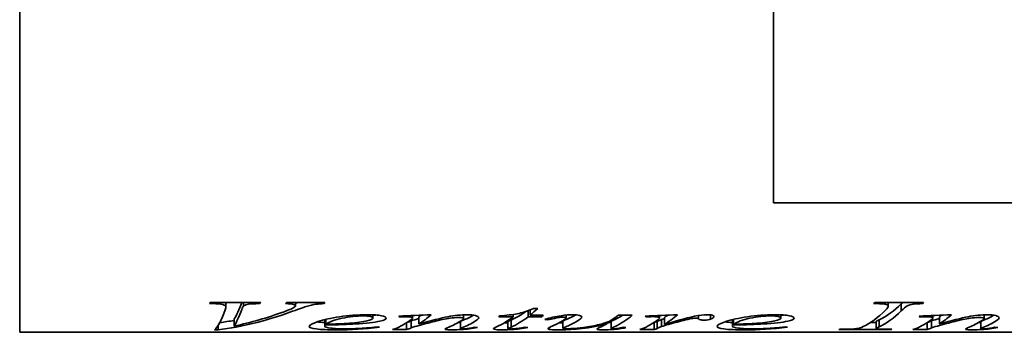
# Model space of a CAD drawing. Header units: millimetres. Extents: x 225 to 615, y 71 to 523.
# Tile 1 of 3: x 225 to 363, y 204 to 248. Entities that reach past the tile are written whole.
import ezdxf

# ---------------------------------------------------------------- set-up
doc = ezdxf.new("R2010")
doc.units = ezdxf.units.MM
doc.header["$LTSCALE"] = 2
doc.layers.add('Krawędzie widoczne(ISO)', color=7, linetype='Continuous', lineweight=35, true_color=0x262659)

msp = doc.modelspace()

# ---------------------------------------------------------------- linework, layer by layer
at = {"layer": 'Krawędzie widoczne(ISO)'}
for p, q in [((224.82, 359.58), (224.82, 204.18)), ((330.95, 341.36), (330.95, 222.4)), ((330.95, 222.4), (449.91, 222.4)), ((252.02, 208.21), (251.53, 208.21)), ((251.66, 208.37), (258.78, 208.37)), ((253.86, 208.37), (253.86, 207.78)), ((256.36, 208.37), (256.36, 207.89)), ((258.63, 208.37), (258.63, 208.21)), ((262.4, 208.37), (267.8, 208.37)), ((263.68, 208.37), (263.68, 207.92)), ((266.63, 208.37), (266.63, 208.13)), ((267.66, 208.37), (267.66, 208.21)), ((345.22, 208.37), (352.11, 208.37)), ((347.13, 208.37), (347.13, 207.88)), ((348.97, 208.16), (348.97, 207.2)), ((350.69, 208.37), (350.69, 208.14)), ((351.96, 208.37), (351.96, 208.21)), ((274.56, 206.63), (274.56, 206.19)), ((287.34, 206.64), (287.34, 206.14)), ((294.3, 206.69), (294.3, 206.36)), ((296.43, 207.24), (296.43, 206.36)), ((296.69, 207.34), (296.69, 207.34)), ((296.69, 207.34), (296.69, 206.57)), ((297.18, 207.54), (297.77, 207.54)), ((301.78, 206.6), (301.78, 206.21)), ((322.12, 206.62), (322.12, 206.02)), ((331.99, 206.63), (331.99, 206.19)), ((360.62, 206.64), (360.62, 206.14)), ((255.02, 206.05), (255.02, 205.06)), ((267.77, 205.95), (267.77, 205.03)), ((267.84, 205.97), (267.84, 205.2)), ((267.93, 205.99), (267.93, 205.31)), ((278.31, 206.45), (278.31, 206.33)), ((279.31, 205.53), (279.31, 204.55)), ((279.96, 205.79), (279.96, 204.8)), ((280.15, 206.53), (280.15, 206.19)), ((281.05, 206.36), (281.05, 205.37)), ((286.88, 205.7), (286.88, 204.71)), ((294.3, 206.36), (292.27, 206.36)), ((293.58, 205.68), (293.58, 204.69)), ((294.02, 205.9), (294.02, 204.91)), ((298.31, 206.36), (296.43, 206.36)), ((296.69, 206.57), (298.53, 206.57)), ((298.31, 206.57), (298.31, 206.36)), ((299.18, 206.11), (299.18, 205.92)), ((301.3, 205.73), (301.3, 204.74)), ((307.52, 205.59), (307.52, 205.39)), ((308.12, 205.7), (308.12, 204.7)), ((309.08, 206.57), (311.09, 206.57)), ((313.09, 206.47), (313.09, 206.35)), ((314.16, 205.55), (314.14, 205.55)), ((314.16, 205.55), (314.16, 204.55)), ((314.59, 205.73), (314.59, 204.73)), ((314.74, 206.54), (314.74, 206.33)), ((314.93, 206.55), (314.93, 206.24)), ((315.22, 205.96), (315.22, 204.97)), ((315.61, 206.28), (315.61, 205.29)), ((318.58, 206.13), (318.58, 205.92)), ((320.41, 206.53), (320.41, 206.07)), ((325.19, 205.95), (325.19, 205.03)), ((325.27, 205.97), (325.27, 205.2)), ((325.36, 205.99), (325.36, 205.31)), ((345.43, 205.55), (344.6, 205.55)), ((345.43, 205.71), (345.43, 204.71)), ((345.86, 205.93), (345.86, 204.94)), ((351.59, 206.45), (351.59, 206.33)), ((352.59, 205.53), (352.59, 204.55)), ((353.24, 205.79), (353.24, 204.8)), ((353.43, 206.53), (353.43, 206.19)), ((354.33, 206.36), (354.33, 205.37)), ((360.16, 205.7), (360.16, 204.71)), ((224.82, 204.18), (467.34, 204.18)), ((252.75, 204.51), (252.27, 204.51)), ((252.75, 205.12), (252.75, 204.51)), ((279.31, 204.55), (277.33, 204.55)), ((294.19, 204.65), (294.19, 204.57)), ((308.31, 204.66), (308.31, 204.57)), ((314.16, 204.55), (312.13, 204.55)), ((347.5, 204.55), (340.18, 204.55)), ((347.5, 204.6), (347.5, 204.55)), ((352.59, 204.55), (350.61, 204.55))]:
    msp.add_line(p, q, dxfattribs=at)
for points in [[(251.53, 208.21), (251.58, 208.26), (251.62, 208.31), (251.66, 208.37)], [(256.09, 208.36), (255.73, 207.35), (255.38, 206.58), (255.02, 206.05)], [(256.09, 208.37), (256.09, 208.36), (256.09, 208.36), (256.09, 208.36)], [(258.78, 208.37), (258.73, 208.31), (258.68, 208.26), (258.63, 208.21)], [(262.24, 208.21), (262.29, 208.26), (262.35, 208.31), (262.4, 208.37)], [(264.01, 208.36), (263.9, 208.33), (263.79, 208.29), (263.68, 208.25)], [(267.66, 208.21), (267.23, 208.2), (266.89, 208.17), (266.63, 208.13)], [(267.8, 208.37), (267.75, 208.31), (267.71, 208.26), (267.66, 208.21)], [(345.06, 208.21), (345.12, 208.26), (345.17, 208.31), (345.22, 208.37)], [(348.97, 208.16), (347.93, 207.18), (346.89, 206.43), (345.86, 205.93)], [(349.18, 208.36), (349.11, 208.3), (349.05, 208.23), (348.97, 208.16)], [(351.96, 208.21), (351.39, 208.21), (350.97, 208.19), (350.69, 208.14)], [(352.11, 208.37), (352.06, 208.31), (352.01, 208.26), (351.96, 208.21)], [(252.27, 204.51), (252.76, 204.98), (253.26, 205.92), (253.75, 207.33)], [(262.88, 207), (259.51, 205.77), (256.13, 204.94), (252.75, 204.51)], [(253.75, 207.33), (253.82, 207.54), (253.86, 207.7), (253.86, 207.78)], [(256.09, 207.4), (255.73, 206.38), (255.38, 205.6), (255.02, 205.06)], [(255.02, 205.06), (257.36, 205.54), (259.7, 206.22), (262.05, 207.08)], [(256.36, 207.89), (256.27, 207.83), (256.18, 207.66), (256.09, 207.4)], [(262.05, 207.08), (262.81, 207.37), (263.29, 207.58), (263.49, 207.7)], [(263.49, 207.7), (263.62, 207.78), (263.68, 207.85), (263.68, 207.92)], [(274.94, 206.61), (274.82, 206.59), (274.69, 206.57), (274.56, 206.55)], [(278.19, 206.45), (279.72, 206.51), (281.24, 206.58), (282.77, 206.65)], [(282.77, 206.65), (282.19, 206.15), (281.62, 205.72), (281.05, 205.37)], [(296.16, 207.14), (295.45, 206.63), (294.73, 206.21), (294.02, 205.9)], [(297.77, 207.54), (297.41, 207.19), (297.05, 206.87), (296.69, 206.57)], [(301.06, 206.51), (301.68, 206.6), (302.25, 206.65), (302.77, 206.65)], [(303.14, 206.63), (302.73, 206.4), (302.31, 206.2), (301.9, 206.02)], [(312.91, 206.47), (314.43, 206.53), (315.94, 206.59), (317.46, 206.65)], [(317.46, 206.65), (316.84, 206.11), (316.22, 205.66), (315.61, 205.29)], [(316.11, 206.59), (315.94, 206.48), (315.77, 206.38), (315.61, 206.28)], [(319.86, 206.43), (320.58, 206.57), (321.17, 206.65), (321.62, 206.65)], [(332.37, 206.61), (332.25, 206.59), (332.12, 206.57), (331.99, 206.55)], [(343.61, 204.98), (344.65, 205.5), (345.69, 206.26), (346.74, 207.28)], [(348.97, 207.2), (347.93, 206.2), (346.89, 205.45), (345.86, 204.94)], [(346.74, 207.28), (347, 207.53), (347.13, 207.73), (347.13, 207.88)], [(351.47, 206.45), (353, 206.51), (354.52, 206.58), (356.05, 206.65)], [(356.05, 206.65), (355.47, 206.15), (354.9, 205.72), (354.33, 205.37)], [(255.02, 205.85), (254.34, 205.73), (253.67, 205.63), (253, 205.54)], [(267.77, 205.55), (267.34, 205.57), (266.97, 205.59), (266.67, 205.63)], [(272.09, 205.35), (271.08, 205.28), (269.66, 205.24), (267.84, 205.2)], [(267.93, 205.31), (269.27, 205.34), (270.37, 205.38), (271.21, 205.45)], [(275.55, 205.74), (274.76, 205.57), (273.61, 205.44), (272.09, 205.35)], [(276.44, 206.19), (276.44, 206.02), (276.14, 205.87), (275.55, 205.74)], [(277.33, 204.55), (278.13, 204.82), (278.92, 205.24), (279.72, 205.81)], [(278.31, 206.33), (278.27, 206.37), (278.23, 206.41), (278.19, 206.45)], [(278.8, 206.35), (278.63, 206.34), (278.47, 206.34), (278.31, 206.33)], [(279.34, 206.36), (279.24, 206.36), (279.06, 206.36), (278.8, 206.35)], [(279.96, 205.79), (279.76, 205.71), (279.56, 205.63), (279.36, 205.56)], [(279.72, 205.81), (280.01, 206.01), (280.15, 206.15), (280.15, 206.19)], [(281.05, 206.12), (280.62, 206.01), (280.25, 205.9), (279.96, 205.79)], [(281.41, 206.59), (281.29, 206.51), (281.17, 206.43), (281.05, 206.36)], [(285.24, 204.9), (285.83, 205.14), (286.41, 205.44), (287, 205.81)], [(286.69, 206.27), (286.43, 206.27), (286.11, 206.25), (285.72, 206.2)], [(286.88, 205.55), (286.77, 205.55), (286.66, 205.54), (286.55, 205.54)], [(287.19, 205.85), (286.99, 205.76), (286.88, 205.72), (286.88, 205.7)], [(287, 205.81), (287.23, 205.94), (287.34, 206.05), (287.34, 206.14)], [(288.73, 206.58), (288.22, 206.29), (287.71, 206.05), (287.19, 205.85)], [(289.03, 205.78), (288.42, 205.41), (287.81, 205.1), (287.19, 204.85)], [(289.46, 206.23), (289.46, 206.11), (289.32, 205.96), (289.03, 205.78)], [(291.97, 204.93), (292.75, 205.28), (293.52, 205.76), (294.3, 206.36)], [(292.27, 206.36), (292.31, 206.41), (292.36, 206.45), (292.4, 206.49)], [(293.58, 205.53), (293.41, 205.53), (293.25, 205.52), (293.08, 205.52)], [(294.02, 205.9), (293.72, 205.78), (293.58, 205.71), (293.58, 205.68)], [(296.43, 206.36), (295.63, 205.75), (294.82, 205.27), (294.02, 204.91)], [(298.53, 206.57), (298.46, 206.5), (298.38, 206.43), (298.31, 206.36)], [(298.77, 205.99), (299.49, 206.21), (300.26, 206.39), (301.06, 206.51)], [(299.18, 205.92), (299.04, 205.95), (298.9, 205.97), (298.77, 205.99)], [(299.9, 205.08), (300.36, 205.29), (300.82, 205.53), (301.28, 205.81)], [(301.3, 205.52), (301.12, 205.52), (300.94, 205.52), (300.77, 205.52)], [(301.28, 205.81), (301.62, 206.01), (301.78, 206.15), (301.78, 206.21)], [(301.9, 206.02), (301.5, 205.85), (301.3, 205.77), (301.3, 205.73)], [(303.36, 205.77), (302.87, 205.49), (302.38, 205.24), (301.9, 205.03)], [(303.97, 206.33), (303.97, 206.21), (303.77, 206.02), (303.36, 205.77)], [(306.27, 204.76), (306.41, 204.84), (306.83, 205.01), (307.52, 205.39)], [(308.12, 205.55), (307.92, 205.54), (307.72, 205.53), (307.52, 205.52)], [(308.66, 205.99), (308.3, 205.82), (308.12, 205.73), (308.12, 205.7)], [(309.73, 206.57), (309.37, 206.35), (309.02, 206.16), (308.66, 205.99)], [(311.09, 206.57), (310.28, 205.91), (309.47, 205.39), (308.66, 205)], [(308.77, 206.31), (308.87, 206.39), (308.97, 206.48), (309.08, 206.57)], [(312.13, 204.55), (312.92, 204.82), (313.71, 205.24), (314.5, 205.79)], [(313.09, 206.35), (313.03, 206.39), (312.97, 206.43), (312.91, 206.47)], [(314.06, 206.38), (313.88, 206.38), (313.56, 206.37), (313.09, 206.35)], [(314.74, 206.33), (314.56, 206.36), (314.34, 206.38), (314.06, 206.38)], [(314.59, 205.73), (314.45, 205.66), (314.31, 205.6), (314.16, 205.55)], [(314.5, 205.79), (314.79, 205.99), (314.93, 206.14), (314.93, 206.24)], [(315.22, 205.96), (314.85, 205.82), (314.64, 205.75), (314.59, 205.73)], [(314.93, 206.24), (314.93, 206.27), (314.87, 206.3), (314.74, 206.33)], [(315.61, 206.1), (315.47, 206.05), (315.34, 206.01), (315.22, 205.96)], [(316.18, 205.28), (315.81, 205.18), (315.49, 205.08), (315.22, 204.97)], [(315.61, 205.29), (317.17, 205.74), (318.59, 206.17), (319.86, 206.43)], [(318.58, 205.92), (317.84, 205.73), (317.04, 205.51), (316.18, 205.28)], [(319.62, 206.14), (319.38, 206.11), (319.04, 206.04), (318.58, 205.92)], [(320.05, 206.17), (319.89, 206.17), (319.75, 206.16), (319.62, 206.14)], [(320.3, 206.14), (320.23, 206.16), (320.14, 206.17), (320.05, 206.17)], [(320.41, 206.07), (320.39, 206.1), (320.36, 206.13), (320.3, 206.14)], [(322.12, 206.02), (321.91, 205.94), (321.61, 205.89), (321.21, 205.89)], [(322.58, 206.4), (322.58, 206.26), (322.42, 206.14), (322.12, 206.02)], [(325.19, 205.55), (324.77, 205.57), (324.4, 205.59), (324.1, 205.63)], [(329.52, 205.35), (328.51, 205.28), (327.09, 205.24), (325.27, 205.2)], [(325.36, 205.31), (326.7, 205.34), (327.79, 205.38), (328.63, 205.45)], [(332.97, 205.74), (332.19, 205.57), (331.04, 205.44), (329.52, 205.35)], [(333.87, 206.19), (333.87, 206.02), (333.57, 205.87), (332.97, 205.74)], [(345.86, 205.93), (345.57, 205.8), (345.43, 205.74), (345.43, 205.71)], [(350.61, 204.55), (351.4, 204.82), (352.2, 205.24), (353, 205.81)], [(351.59, 206.33), (351.55, 206.37), (351.51, 206.41), (351.47, 206.45)], [(352.08, 206.35), (351.91, 206.34), (351.75, 206.34), (351.59, 206.33)], [(352.62, 206.36), (352.52, 206.36), (352.34, 206.36), (352.08, 206.35)], [(353.24, 205.79), (353.04, 205.71), (352.84, 205.63), (352.64, 205.56)], [(353, 205.81), (353.29, 206.01), (353.43, 206.15), (353.43, 206.19)], [(354.33, 206.12), (353.89, 206.01), (353.53, 205.9), (353.24, 205.79)], [(354.69, 206.59), (354.57, 206.51), (354.45, 206.43), (354.33, 206.36)], [(358.52, 204.9), (359.11, 205.14), (359.69, 205.44), (360.28, 205.81)], [(359.97, 206.27), (359.71, 206.27), (359.38, 206.25), (359, 206.2)], [(360.16, 205.55), (360.05, 205.55), (359.93, 205.54), (359.83, 205.54)], [(360.47, 205.85), (360.27, 205.76), (360.16, 205.72), (360.16, 205.7)], [(360.28, 205.81), (360.51, 205.94), (360.62, 206.05), (360.62, 206.14)], [(362.01, 206.58), (361.5, 206.29), (360.99, 206.05), (360.47, 205.85)], [(362.31, 205.78), (361.7, 205.41), (361.09, 205.1), (360.47, 204.85)], [(362.74, 206.23), (362.74, 206.11), (362.6, 205.96), (362.31, 205.78)], [(267.84, 205.2), (267.79, 205.13), (267.77, 205.08), (267.77, 205.03)], [(275.5, 204.88), (273.4, 204.6), (271.4, 204.52), (269.5, 204.52)], [(275.24, 204.93), (275.33, 204.91), (275.41, 204.89), (275.5, 204.88)], [(279.96, 204.8), (279.74, 204.71), (279.53, 204.62), (279.31, 204.55)], [(281.09, 205.15), (280.64, 205.03), (280.26, 204.91), (279.96, 204.8)], [(284.72, 204.63), (284.72, 204.68), (284.89, 204.76), (285.24, 204.9)], [(287.06, 204.57), (286.57, 204.54), (286.13, 204.52), (285.75, 204.52)], [(287.19, 204.85), (286.99, 204.77), (286.88, 204.73), (286.88, 204.71)], [(289.28, 204.86), (288.5, 204.7), (287.76, 204.62), (287.06, 204.57)], [(287.18, 204.66), (287.27, 204.66), (287.38, 204.67), (287.52, 204.68)], [(287.52, 204.68), (287.93, 204.72), (288.38, 204.79), (288.87, 204.89)], [(288.87, 204.89), (289.01, 204.88), (289.14, 204.87), (289.28, 204.86)], [(291.52, 204.65), (291.52, 204.71), (291.67, 204.79), (291.97, 204.93)], [(294.19, 204.57), (293.73, 204.54), (293.26, 204.52), (292.78, 204.52)], [(294.02, 204.91), (293.72, 204.79), (293.58, 204.72), (293.58, 204.69)], [(293.9, 204.64), (294.1, 204.64), (294.36, 204.66), (294.68, 204.69)], [(296.38, 204.85), (295.62, 204.7), (294.89, 204.61), (294.19, 204.57)], [(294.68, 204.69), (294.87, 204.71), (295.29, 204.77), (295.94, 204.9)], [(295.94, 204.9), (296.09, 204.88), (296.24, 204.87), (296.38, 204.85)], [(299.19, 204.68), (299.19, 204.75), (299.43, 204.87), (299.9, 205.08)], [(301.9, 205.03), (301.5, 204.86), (301.3, 204.78), (301.3, 204.74)], [(306.09, 204.63), (306.09, 204.66), (306.15, 204.7), (306.27, 204.76)], [(308.31, 204.57), (307.89, 204.54), (307.48, 204.52), (307.08, 204.52)], [(308.66, 205), (308.3, 204.83), (308.12, 204.74), (308.12, 204.7)], [(310.19, 204.83), (309.59, 204.69), (308.96, 204.61), (308.31, 204.57)], [(309.8, 204.88), (309.93, 204.86), (310.06, 204.85), (310.19, 204.83)], [(314.59, 204.73), (314.45, 204.67), (314.31, 204.61), (314.16, 204.55)], [(315.22, 204.97), (314.85, 204.83), (314.64, 204.76), (314.59, 204.73)], [(325.27, 205.2), (325.22, 205.13), (325.19, 205.08), (325.19, 205.03)], [(332.93, 204.88), (330.83, 204.6), (328.83, 204.52), (326.93, 204.52)], [(332.66, 204.93), (332.75, 204.91), (332.84, 204.89), (332.93, 204.88)], [(340.18, 204.55), (340.24, 204.57), (340.31, 204.58), (340.37, 204.6)], [(340.37, 204.6), (341.12, 204.6), (341.61, 204.61), (341.84, 204.62)], [(341.84, 204.62), (342.23, 204.64), (342.52, 204.66), (342.71, 204.69)], [(342.71, 204.69), (343, 204.74), (343.3, 204.82), (343.61, 204.98)], [(345.86, 204.94), (345.57, 204.81), (345.43, 204.74), (345.43, 204.71)], [(347.65, 204.6), (347.6, 204.58), (347.55, 204.57), (347.5, 204.55)], [(353.24, 204.8), (353.02, 204.71), (352.81, 204.62), (352.59, 204.55)], [(354.37, 205.15), (353.92, 205.03), (353.54, 204.91), (353.24, 204.8)], [(358, 204.63), (358, 204.68), (358.17, 204.76), (358.52, 204.9)], [(360.34, 204.57), (359.85, 204.54), (359.41, 204.52), (359.03, 204.52)], [(360.47, 204.85), (360.27, 204.77), (360.16, 204.73), (360.16, 204.71)], [(362.56, 204.86), (361.78, 204.7), (361.04, 204.62), (360.34, 204.57)], [(360.46, 204.66), (360.55, 204.66), (360.66, 204.67), (360.8, 204.68)], [(360.8, 204.68), (361.21, 204.72), (361.66, 204.79), (362.15, 204.89)], [(362.15, 204.89), (362.29, 204.88), (362.42, 204.87), (362.56, 204.86)]]:
    msp.add_open_spline(points, degree=3, dxfattribs=at)
for points, knots in [([(253.86, 207.78), (253.86, 207.9), (253.71, 208), (253.41, 208.08), (253.12, 208.17), (252.65, 208.21), (252.02, 208.21)], [0, 0, 0, 0, 1, 1, 1, 2, 2, 2, 2]), ([(258.63, 208.21), (257.86, 208.21), (257.33, 208.18), (257.05, 208.13), (256.76, 208.08), (256.53, 208), (256.36, 207.89)], [0, 0, 0, 0, 1, 1, 1, 2, 2, 2, 2]), ([(263.68, 207.92), (263.68, 207.99), (263.58, 208.05), (263.38, 208.11), (263.18, 208.16), (262.8, 208.2), (262.24, 208.21)], [0, 0, 0, 0, 1, 1, 1, 2, 2, 2, 2]), ([(266.63, 208.13), (266.14, 208.06), (265.66, 207.95), (265.18, 207.81), (264.7, 207.67), (263.93, 207.38), (262.88, 207)], [0, 0, 0, 0, 1, 1, 1, 2, 2, 2, 2]), ([(347.13, 207.88), (347.13, 207.94), (347.08, 208), (346.96, 208.05), (346.84, 208.1), (346.66, 208.14), (346.43, 208.17), (346.19, 208.2), (345.74, 208.21), (345.06, 208.21)], [0, 0, 0, 0, 1, 1, 1, 2, 2, 2, 3, 3, 3, 3]), ([(350.69, 208.14), (350.29, 208.09), (349.99, 208), (349.78, 207.89), (349.58, 207.78), (349.31, 207.54), (348.97, 207.2)], [0, 0, 0, 0, 1, 1, 1, 2, 2, 2, 2]), ([(265.59, 204.99), (265.59, 205.18), (266, 205.41), (266.81, 205.68), (267.63, 205.94), (268.65, 206.19), (269.88, 206.37), (271.11, 206.55), (272.38, 206.65), (273.68, 206.65)], [0, 0, 0, 0, 1, 1, 1, 2, 2, 2, 3, 3, 3, 3]), ([(273.68, 206.65), (274.62, 206.65), (275.32, 206.6), (275.77, 206.51), (276.22, 206.41), (276.44, 206.31), (276.44, 206.19)], [0, 0, 0, 0, 1, 1, 1, 2, 2, 2, 2]), ([(281.05, 205.37), (282.81, 205.8), (284.16, 206.18), (285.11, 206.36), (286.05, 206.55), (286.95, 206.65), (287.83, 206.65)], [0, 0, 0, 0, 1, 1, 1, 2, 2, 2, 2]), ([(287.83, 206.65), (288.3, 206.65), (288.69, 206.61), (289, 206.53), (289.3, 206.45), (289.46, 206.35), (289.46, 206.23)], [0, 0, 0, 0, 1, 1, 1, 2, 2, 2, 2]), ([(292.4, 206.49), (293.38, 206.56), (294.21, 206.65), (294.88, 206.79), (295.56, 206.92), (296.33, 207.16), (297.18, 207.54)], [0, 0, 0, 0, 1, 1, 1, 2, 2, 2, 2]), ([(302.77, 206.65), (303.12, 206.65), (303.41, 206.62), (303.63, 206.55), (303.86, 206.49), (303.97, 206.42), (303.97, 206.33)], [0, 0, 0, 0, 1, 1, 1, 2, 2, 2, 2]), ([(321.62, 206.65), (321.91, 206.65), (322.15, 206.63), (322.32, 206.58), (322.49, 206.54), (322.58, 206.48), (322.58, 206.4)], [0, 0, 0, 0, 1, 1, 1, 2, 2, 2, 2]), ([(323.02, 204.99), (323.02, 205.18), (323.42, 205.41), (324.24, 205.68), (325.05, 205.94), (326.07, 206.19), (327.3, 206.37), (328.53, 206.55), (329.8, 206.65), (331.11, 206.65)], [0, 0, 0, 0, 1, 1, 1, 2, 2, 2, 3, 3, 3, 3]), ([(331.11, 206.65), (332.05, 206.65), (332.74, 206.6), (333.19, 206.51), (333.64, 206.41), (333.87, 206.31), (333.87, 206.19)], [0, 0, 0, 0, 1, 1, 1, 2, 2, 2, 2]), ([(354.33, 205.37), (356.09, 205.8), (357.44, 206.18), (358.38, 206.36), (359.33, 206.55), (360.23, 206.65), (361.11, 206.65)], [0, 0, 0, 0, 1, 1, 1, 2, 2, 2, 2]), ([(361.11, 206.65), (361.58, 206.65), (361.97, 206.61), (362.27, 206.53), (362.58, 206.45), (362.74, 206.35), (362.74, 206.23)], [0, 0, 0, 0, 1, 1, 1, 2, 2, 2, 2]), ([(273.18, 206.48), (272.25, 206.48), (271.26, 206.36), (270.22, 206.15), (269.18, 205.93), (268.42, 205.63), (267.93, 205.31)], [0, 0, 0, 0, 1, 1, 1, 2, 2, 2, 2]), ([(271.21, 205.45), (272.33, 205.53), (273.16, 205.64), (273.72, 205.78), (274.28, 205.92), (274.56, 206.05), (274.56, 206.19)], [0, 0, 0, 0, 1, 1, 1, 2, 2, 2, 2]), ([(274.56, 206.19), (274.56, 206.28), (274.44, 206.35), (274.2, 206.4), (273.96, 206.46), (273.62, 206.48), (273.18, 206.48)], [0, 0, 0, 0, 1, 1, 1, 2, 2, 2, 2]), ([(280.15, 206.19), (280.15, 206.24), (280.07, 206.28), (279.91, 206.31), (279.76, 206.34), (279.57, 206.36), (279.34, 206.36)], [0, 0, 0, 0, 1, 1, 1, 2, 2, 2, 2]), ([(285.72, 206.2), (285.02, 206.11), (284.28, 205.96), (283.52, 205.78), (282.75, 205.59), (281.94, 205.37), (281.09, 205.15)], [0, 0, 0, 0, 1, 1, 1, 2, 2, 2, 2]), ([(287.34, 206.14), (287.34, 206.17), (287.28, 206.21), (287.15, 206.23), (287.02, 206.26), (286.87, 206.27), (286.69, 206.27)], [0, 0, 0, 0, 1, 1, 1, 2, 2, 2, 2]), ([(301.36, 206.3), (301.13, 206.3), (300.91, 206.28), (300.69, 206.25), (300.47, 206.22), (299.96, 206.1), (299.18, 205.92)], [0, 0, 0, 0, 1, 1, 1, 2, 2, 2, 2]), ([(307.52, 205.39), (305.96, 204.96), (304.65, 204.77), (303.6, 204.66), (302.54, 204.56), (301.58, 204.52), (300.69, 204.52)], [0, 0, 0, 0, 1, 1, 1, 2, 2, 2, 2]), ([(301.78, 206.21), (301.78, 206.23), (301.74, 206.25), (301.65, 206.27), (301.56, 206.29), (301.46, 206.3), (301.36, 206.3)], [0, 0, 0, 0, 1, 1, 1, 2, 2, 2, 2]), ([(301.93, 204.68), (302.23, 204.68), (302.63, 204.69), (303.12, 204.73), (303.61, 204.76), (304.26, 204.84), (305.08, 204.98), (305.89, 205.13), (306.56, 205.28), (307.09, 205.44), (307.62, 205.6), (308.18, 205.86), (308.77, 206.31)], [0, 0, 0, 0, 1, 1, 1, 2, 2, 2, 3, 3, 3, 4, 4, 4, 4]), ([(321.21, 205.89), (321, 205.89), (320.83, 205.91), (320.69, 205.94), (320.54, 205.96), (320.45, 206.01), (320.41, 206.07)], [0, 0, 0, 0, 1, 1, 1, 2, 2, 2, 2]), ([(330.61, 206.48), (329.67, 206.48), (328.69, 206.36), (327.65, 206.15), (326.61, 205.93), (325.85, 205.63), (325.36, 205.31)], [0, 0, 0, 0, 1, 1, 1, 2, 2, 2, 2]), ([(328.63, 205.45), (329.75, 205.53), (330.59, 205.64), (331.15, 205.78), (331.71, 205.92), (331.99, 206.05), (331.99, 206.19)], [0, 0, 0, 0, 1, 1, 1, 2, 2, 2, 2]), ([(331.99, 206.19), (331.99, 206.28), (331.87, 206.35), (331.63, 206.4), (331.39, 206.46), (331.05, 206.48), (330.61, 206.48)], [0, 0, 0, 0, 1, 1, 1, 2, 2, 2, 2]), ([(353.43, 206.19), (353.43, 206.24), (353.35, 206.28), (353.19, 206.31), (353.04, 206.34), (352.85, 206.36), (352.62, 206.36)], [0, 0, 0, 0, 1, 1, 1, 2, 2, 2, 2]), ([(359, 206.2), (358.3, 206.11), (357.56, 205.96), (356.8, 205.78), (356.03, 205.59), (355.22, 205.37), (354.37, 205.15)], [0, 0, 0, 0, 1, 1, 1, 2, 2, 2, 2]), ([(360.62, 206.14), (360.62, 206.17), (360.56, 206.21), (360.43, 206.23), (360.3, 206.26), (360.15, 206.27), (359.97, 206.27)], [0, 0, 0, 0, 1, 1, 1, 2, 2, 2, 2]), ([(269.5, 204.52), (268.21, 204.52), (267.23, 204.56), (266.58, 204.65), (265.92, 204.74), (265.59, 204.85), (265.59, 204.99)], [0, 0, 0, 0, 1, 1, 1, 2, 2, 2, 2]), ([(267.77, 205.03), (267.77, 204.92), (268.05, 204.83), (268.62, 204.76), (269.19, 204.69), (269.88, 204.66), (270.69, 204.66)], [0, 0, 0, 0, 1, 1, 1, 2, 2, 2, 2]), ([(270.69, 204.66), (271.34, 204.66), (271.96, 204.68), (272.56, 204.71), (273.16, 204.74), (274.05, 204.81), (275.24, 204.93)], [0, 0, 0, 0, 1, 1, 1, 2, 2, 2, 2]), ([(285.75, 204.52), (285.44, 204.52), (285.19, 204.53), (285, 204.55), (284.82, 204.57), (284.72, 204.6), (284.72, 204.63)], [0, 0, 0, 0, 1, 1, 1, 2, 2, 2, 2]), ([(286.88, 204.71), (286.88, 204.7), (286.92, 204.68), (286.98, 204.68), (287.04, 204.67), (287.11, 204.66), (287.18, 204.66)], [0, 0, 0, 0, 1, 1, 1, 2, 2, 2, 2]), ([(292.78, 204.52), (292.41, 204.52), (292.11, 204.53), (291.87, 204.56), (291.63, 204.58), (291.52, 204.61), (291.52, 204.65)], [0, 0, 0, 0, 1, 1, 1, 2, 2, 2, 2]), ([(293.58, 204.69), (293.58, 204.68), (293.61, 204.66), (293.67, 204.65), (293.74, 204.65), (293.81, 204.64), (293.9, 204.64)], [0, 0, 0, 0, 1, 1, 1, 2, 2, 2, 2]), ([(300.69, 204.52), (300.27, 204.52), (299.92, 204.53), (299.63, 204.56), (299.34, 204.59), (299.19, 204.63), (299.19, 204.68)], [0, 0, 0, 0, 1, 1, 1, 2, 2, 2, 2]), ([(301.3, 204.74), (301.3, 204.72), (301.35, 204.7), (301.47, 204.69), (301.58, 204.68), (301.73, 204.68), (301.93, 204.68)], [0, 0, 0, 0, 1, 1, 1, 2, 2, 2, 2]), ([(307.08, 204.52), (306.78, 204.52), (306.54, 204.53), (306.36, 204.55), (306.18, 204.57), (306.09, 204.59), (306.09, 204.63)], [0, 0, 0, 0, 1, 1, 1, 2, 2, 2, 2]), ([(308.12, 204.7), (308.12, 204.69), (308.14, 204.67), (308.19, 204.67), (308.23, 204.66), (308.29, 204.65), (308.37, 204.65)], [0, 0, 0, 0, 1, 1, 1, 2, 2, 2, 2]), ([(308.37, 204.65), (308.49, 204.65), (308.62, 204.66), (308.75, 204.68), (308.89, 204.69), (309.24, 204.75), (309.8, 204.88)], [0, 0, 0, 0, 1, 1, 1, 2, 2, 2, 2]), ([(326.93, 204.52), (325.63, 204.52), (324.66, 204.56), (324, 204.65), (323.35, 204.74), (323.02, 204.85), (323.02, 204.99)], [0, 0, 0, 0, 1, 1, 1, 2, 2, 2, 2]), ([(325.19, 205.03), (325.19, 204.92), (325.48, 204.83), (326.05, 204.76), (326.62, 204.69), (327.31, 204.66), (328.12, 204.66)], [0, 0, 0, 0, 1, 1, 1, 2, 2, 2, 2]), ([(328.12, 204.66), (328.77, 204.66), (329.39, 204.68), (329.99, 204.71), (330.59, 204.74), (331.48, 204.81), (332.66, 204.93)], [0, 0, 0, 0, 1, 1, 1, 2, 2, 2, 2]), ([(345.43, 204.71), (345.43, 204.69), (345.49, 204.67), (345.6, 204.66), (345.71, 204.64), (345.89, 204.63), (346.13, 204.62), (346.37, 204.61), (346.87, 204.61), (347.65, 204.6)], [0, 0, 0, 0, 1, 1, 1, 2, 2, 2, 3, 3, 3, 3]), ([(359.03, 204.52), (358.72, 204.52), (358.47, 204.53), (358.28, 204.55), (358.1, 204.57), (358, 204.6), (358, 204.63)], [0, 0, 0, 0, 1, 1, 1, 2, 2, 2, 2]), ([(360.16, 204.71), (360.16, 204.7), (360.2, 204.68), (360.26, 204.68), (360.32, 204.67), (360.39, 204.66), (360.46, 204.66)], [0, 0, 0, 0, 1, 1, 1, 2, 2, 2, 2])]:
    msp.add_open_spline(points, degree=3, knots=knots, dxfattribs=at)

doc.saveas('drawing.dxf')
